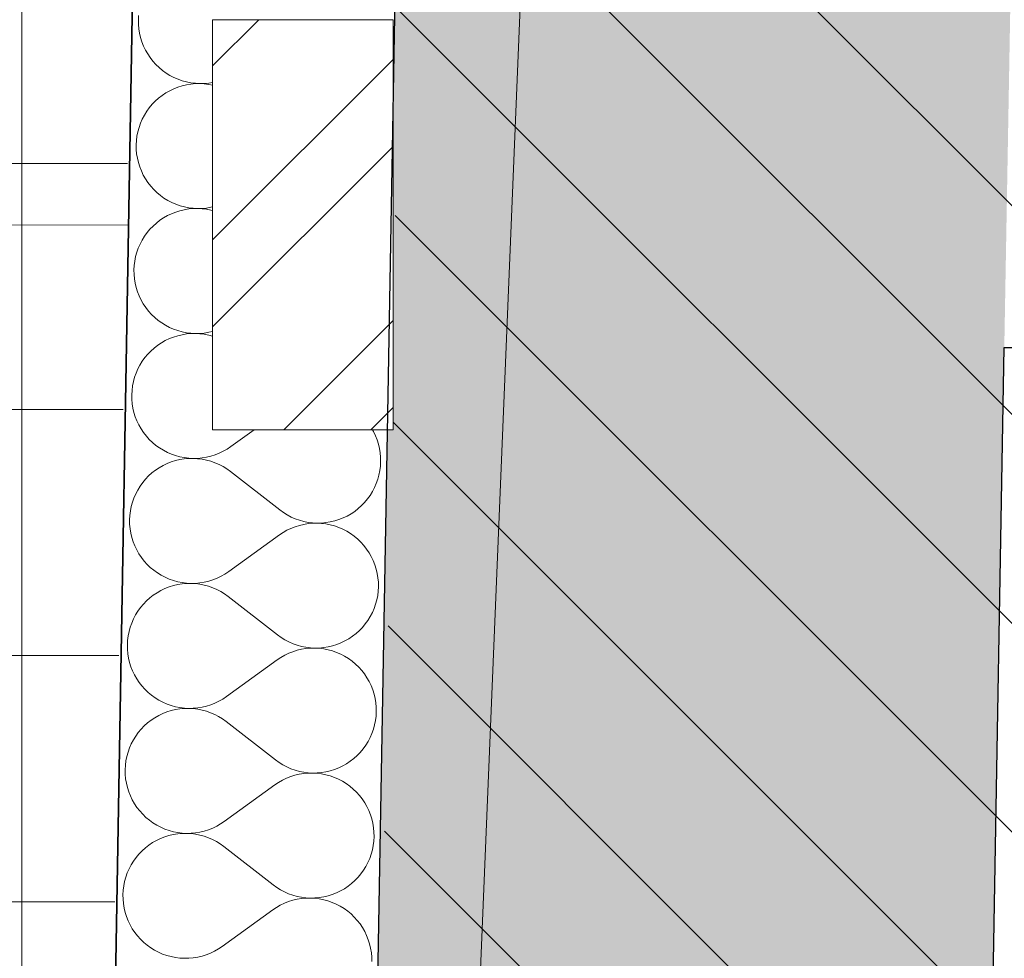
# Model space of a CAD drawing. Header units: millimetres. Extents: x -40276 to 214973, y -147941 to 35228.
# Tile 15 of 256: x -20652 to -20051, y 3105 to 3677. Entities that reach past the tile are written whole.
import ezdxf

# ---------------------------------------------------------------- set-up
doc = ezdxf.new("R2010")
doc.units = ezdxf.units.MM
doc.header["$MEASUREMENT"] = 0
doc.linetypes.add('Wipeout_Contour', pattern=[1000, 0, -1000])
for name, color, linetype in [('1._POHLED ZÁPADNÍ_2_0_plochy', 7, 'Continuous'), ('1._POHLED ZÁPADNÍ_2_2D prvky - obecné', 7, 'Continuous'), ('1._POHLED ZÁPADNÍ_2_akustické prvky', 7, 'Continuous'), ('1._POHLED ZÁPADNÍ_2_BT_ortho', 7, 'Continuous'), ('1._POHLED ZÁPADNÍ_2_IS - optický kabel', 7, 'Continuous'), ('1._POHLED ZÁPADNÍ_2_Konstrukce - nosné', 7, 'Continuous'), ('1._POHLED ZÁPADNÍ_2_Nové_Výplně - Povrchové', 7, 'Continuous'), ('1._POHLED ZÁPADNÍ_2_Nové_Výplně – Řezové', 7, 'Continuous'), ('1._POHLED ZÁPADNÍ_2_TZB - elektroinstalace', 7, 'Continuous'), ('1._POHLED ZÁPADNÍ_2_Výplně – Řezové', 7, 'Continuous')]:
    doc.layers.add(name, color=color, linetype=linetype)
doc.linetypes.add('Kružnice', pattern='A,0,[8,C.3 Koordinační situační výkres1.Shx,S=0.15679,R=0,X=0,Y=0],-19.755549,0', length=19.755549)

# ---------------------------------------------------------------- blocks, each defined once
blk = doc.blocks.new('*X25', base_point=(-42174.69, -26223.67))
at = {"layer": '1._POHLED ZÁPADNÍ_2_Nové_Výplně – Řezové', "color": 21, "linetype": 'Continuous', "lineweight": 20, "true_color": 0xffaaaa}
for p, q in [((-20579.03, 3679.89), (-20579.17, 3677.17)), ((-20579.17, 3677.17), (-20579.12, 3674.45)), ((-20579.12, 3674.45), (-20578.88, 3671.74)), ((-20578.88, 3671.74), (-20578.44, 3669.06)), ((-20578.44, 3669.06), (-20577.82, 3666.41)), ((-20577.82, 3666.41), (-20577, 3663.82)), ((-20577, 3663.82), (-20576, 3661.28)), ((-20576, 3661.28), (-20574.83, 3658.83)), ((-20574.83, 3658.83), (-20573.48, 3656.47)), ((-20573.48, 3656.47), (-20571.97, 3654.21)), ((-20571.97, 3654.21), (-20570.3, 3652.06)), ((-20570.3, 3652.06), (-20568.48, 3650.04)), ((-20568.48, 3650.04), (-20566.52, 3648.15)), ((-20566.52, 3648.15), (-20564.43, 3646.4)), ((-20564.43, 3646.4), (-20562.23, 3644.81)), ((-20562.23, 3644.81), (-20559.91, 3643.39)), ((-20559.91, 3643.39), (-20557.5, 3642.13)), ((-20557.5, 3642.13), (-20555, 3641.04)), ((-20552.49, 3637.07), (-20555.09, 3636.25)), ((-20555, 3641.04), (-20552.44, 3640.14)), ((-20549.84, 3637.69), (-20552.49, 3637.07)), ((-20552.44, 3640.14), (-20549.81, 3639.42)), ((-20547.16, 3638.12), (-20549.84, 3637.69)), ((-20549.81, 3639.42), (-20547.14, 3638.89)), ((-20544.45, 3638.37), (-20547.16, 3638.12)), ((-20547.14, 3638.89), (-20544.44, 3638.56)), ((-20541.73, 3638.41), (-20544.45, 3638.37)), ((-20544.44, 3638.56), (-20541.73, 3638.41)), ((-20541.73, 3638.41), (-20539.01, 3638.46)), ((-20539.01, 3638.27), (-20541.73, 3638.41)), ((-20539.01, 3638.46), (-20536.3, 3638.71)), ((-20536.31, 3637.93), (-20539.01, 3638.27)), ((-20533.92, 3637.45), (-20536.31, 3637.93)), ((-20536.3, 3638.71), (-20533.92, 3639.1)), ((-20564.7, 3631.23), (-20566.85, 3629.56)), ((-20562.44, 3632.74), (-20564.7, 3631.23)), ((-20560.07, 3634.08), (-20562.44, 3632.74)), ((-20557.62, 3635.26), (-20560.07, 3634.08)), ((-20555.09, 3636.25), (-20557.62, 3635.26)), ((-20570.76, 3625.78), (-20572.51, 3623.7)), ((-20568.87, 3627.74), (-20570.76, 3625.78)), ((-20566.85, 3629.56), (-20568.87, 3627.74)), ((-20575.53, 3619.17), (-20576.79, 3616.76)), ((-20574.1, 3621.49), (-20575.53, 3619.17)), ((-20572.51, 3623.7), (-20574.1, 3621.49)), ((-20577.87, 3614.27), (-20578.78, 3611.7)), ((-20576.79, 3616.76), (-20577.87, 3614.27)), ((-20579.5, 3609.08), (-20580.03, 3606.41)), ((-20578.78, 3611.7), (-20579.5, 3609.08)), ((-20580.37, 3603.71), (-20580.51, 3601)), ((-20580.51, 3601), (-20580.46, 3598.28)), ((-20580.03, 3606.41), (-20580.37, 3603.71)), ((-20580.46, 3598.28), (-20580.22, 3595.57)), ((-20580.22, 3595.57), (-20579.78, 3592.88)), ((-20579.78, 3592.88), (-20579.16, 3590.23)), ((-20579.16, 3590.23), (-20578.34, 3587.64)), ((-20578.34, 3587.64), (-20577.35, 3585.11)), ((-20577.35, 3585.11), (-20576.17, 3582.65)), ((-20576.17, 3582.65), (-20574.82, 3580.29)), ((-20574.82, 3580.29), (-20573.31, 3578.03)), ((-20573.31, 3578.03), (-20571.64, 3575.88)), ((-20571.64, 3575.88), (-20569.82, 3573.86)), ((-20569.82, 3573.86), (-20567.86, 3571.97)), ((-20567.86, 3571.97), (-20565.77, 3570.23)), ((-20565.77, 3570.23), (-20563.57, 3568.64)), ((-20563.57, 3568.64), (-20561.25, 3567.21)), ((-20561.25, 3567.21), (-20558.84, 3565.95)), ((-20558.84, 3565.95), (-20556.34, 3564.86)), ((-20556.34, 3564.86), (-20553.78, 3563.96)), ((-20558.96, 3559.08), (-20561.41, 3557.91)), ((-20556.43, 3560.07), (-20558.96, 3559.08)), ((-20553.83, 3560.89), (-20556.43, 3560.07)), ((-20551.18, 3561.51), (-20553.83, 3560.89)), ((-20553.78, 3563.96), (-20551.15, 3563.24)), ((-20548.5, 3561.95), (-20551.18, 3561.51)), ((-20551.15, 3563.24), (-20548.49, 3562.72)), ((-20545.79, 3562.19), (-20548.5, 3561.95)), ((-20548.49, 3562.72), (-20545.79, 3562.38)), ((-20545.79, 3562.38), (-20543.07, 3562.24)), ((-20543.07, 3562.24), (-20545.79, 3562.19)), ((-20543.07, 3562.24), (-20540.35, 3562.29)), ((-20540.35, 3562.09), (-20543.07, 3562.24)), ((-20540.35, 3562.29), (-20537.64, 3562.53)), ((-20537.65, 3561.75), (-20540.35, 3562.09)), ((-20534.99, 3561.22), (-20537.65, 3561.75)), ((-20537.64, 3562.53), (-20534.95, 3562.97)), ((-20533.92, 3560.92), (-20534.99, 3561.22)), ((-20534.95, 3562.97), (-20533.92, 3563.21)), ((-20568.19, 3553.38), (-20570.21, 3551.56)), ((-20566.04, 3555.05), (-20568.19, 3553.38)), ((-20563.78, 3556.56), (-20566.04, 3555.05)), ((-20561.41, 3557.91), (-20563.78, 3556.56)), ((-20573.85, 3547.52), (-20575.44, 3545.31)), ((-20572.1, 3549.6), (-20573.85, 3547.52)), ((-20570.21, 3551.56), (-20572.1, 3549.6)), ((-20578.13, 3540.59), (-20579.22, 3538.09)), ((-20576.87, 3543), (-20578.13, 3540.59)), ((-20575.44, 3545.31), (-20576.87, 3543)), ((-20580.12, 3535.53), (-20580.84, 3532.9)), ((-20579.22, 3538.09), (-20580.12, 3535.53)), ((-20581.37, 3530.23), (-20581.71, 3527.53)), ((-20580.84, 3532.9), (-20581.37, 3530.23)), ((-20581.71, 3527.53), (-20581.85, 3524.82)), ((-20581.85, 3524.82), (-20581.8, 3522.1)), ((-20581.8, 3522.1), (-20581.56, 3519.39)), ((-20581.56, 3519.39), (-20581.12, 3516.7)), ((-20581.12, 3516.7), (-20580.5, 3514.05)), ((-20580.5, 3514.05), (-20579.68, 3511.46)), ((-20579.68, 3511.46), (-20578.69, 3508.93)), ((-20578.69, 3508.93), (-20577.51, 3506.47)), ((-20577.51, 3506.47), (-20576.16, 3504.11)), ((-20576.16, 3504.11), (-20574.65, 3501.85)), ((-20574.65, 3501.85), (-20572.98, 3499.7)), ((-20572.98, 3499.7), (-20571.16, 3497.68)), ((-20571.16, 3497.68), (-20569.2, 3495.79)), ((-20569.2, 3495.79), (-20567.12, 3494.05)), ((-20567.12, 3494.05), (-20564.91, 3492.46)), ((-20564.91, 3492.46), (-20562.59, 3491.03)), ((-20562.59, 3491.03), (-20560.18, 3489.77)), ((-20560.18, 3489.77), (-20557.69, 3488.69)), ((-20557.69, 3488.69), (-20555.12, 3487.78)), ((-20555.12, 3487.78), (-20552.5, 3487.07)), ((-20552.5, 3487.07), (-20549.83, 3486.54)), ((-20549.83, 3486.54), (-20547.13, 3486.2)), ((-20538.98, 3486.35), (-20536.3, 3486.79)), ((-20536.3, 3486.79), (-20533.92, 3487.35)), ((-20562.76, 3481.73), (-20565.12, 3480.38)), ((-20560.3, 3482.9), (-20562.76, 3481.73)), ((-20557.77, 3483.9), (-20560.3, 3482.9)), ((-20555.17, 3484.71), (-20557.77, 3483.9)), ((-20552.53, 3485.33), (-20555.17, 3484.71)), ((-20549.84, 3485.77), (-20552.53, 3485.33)), ((-20547.13, 3486.01), (-20549.84, 3485.77)), ((-20547.13, 3486.2), (-20544.41, 3486.06)), ((-20544.41, 3486.06), (-20547.13, 3486.01)), ((-20544.41, 3486.06), (-20541.69, 3486.11)), ((-20541.69, 3485.91), (-20544.41, 3486.06)), ((-20541.69, 3486.11), (-20538.98, 3486.35)), ((-20538.99, 3485.57), (-20541.69, 3485.91)), ((-20536.33, 3485.04), (-20538.99, 3485.57)), ((-20533.92, 3484.38), (-20536.33, 3485.04)), ((-20571.56, 3475.38), (-20573.44, 3473.43)), ((-20569.53, 3477.2), (-20571.56, 3475.38)), ((-20567.38, 3478.87), (-20569.53, 3477.2)), ((-20565.12, 3480.38), (-20567.38, 3478.87)), ((-20576.78, 3469.13), (-20578.21, 3466.82)), ((-20575.19, 3471.34), (-20576.78, 3469.13)), ((-20573.44, 3473.43), (-20575.19, 3471.34)), ((-20579.47, 3464.41), (-20580.56, 3461.91)), ((-20578.21, 3466.82), (-20579.47, 3464.41)), ((-20582.18, 3456.72), (-20582.71, 3454.05)), ((-20581.46, 3459.35), (-20582.18, 3456.72)), ((-20580.56, 3461.91), (-20581.46, 3459.35)), ((-20583.05, 3451.36), (-20583.19, 3448.64)), ((-20582.71, 3454.05), (-20583.05, 3451.36)), ((-20583.19, 3448.64), (-20583.15, 3445.92)), ((-20583.15, 3445.92), (-20582.9, 3443.21)), ((-20582.9, 3443.21), (-20582.47, 3440.52)), ((-20582.47, 3440.52), (-20581.84, 3437.88)), ((-20581.84, 3437.88), (-20581.03, 3435.28)), ((-20581.03, 3435.28), (-20580.03, 3432.75)), ((-20580.03, 3432.75), (-20578.85, 3430.3)), ((-20578.85, 3430.3), (-20577.51, 3427.93)), ((-20577.51, 3427.93), (-20575.99, 3425.67)), ((-20522.79, 3417.09), (-20508.6, 3427.35)), ((-20435.85, 3426.21), (-20436.5, 3427.35)), ((-20575.99, 3425.67), (-20574.32, 3423.52)), ((-20574.32, 3423.52), (-20572.5, 3421.5)), ((-20572.5, 3421.5), (-20570.55, 3419.61)), ((-20434.67, 3423.76), (-20435.85, 3426.21)), ((-20433.68, 3421.22), (-20434.67, 3423.76)), ((-20432.86, 3418.63), (-20433.68, 3421.22)), ((-20570.55, 3419.61), (-20568.46, 3417.87)), ((-20568.46, 3417.87), (-20566.25, 3416.28)), ((-20566.25, 3416.28), (-20563.93, 3414.85)), ((-20563.93, 3414.85), (-20561.52, 3413.59)), ((-20527.41, 3414.23), (-20525.05, 3415.58)), ((-20525.05, 3415.58), (-20522.79, 3417.09)), ((-20432.24, 3415.98), (-20432.86, 3418.63)), ((-20431.8, 3413.3), (-20432.24, 3415.98)), ((-20561.52, 3413.59), (-20559.03, 3412.51)), ((-20556.51, 3408.53), (-20559.11, 3407.72)), ((-20559.03, 3412.51), (-20556.46, 3411.6)), ((-20553.87, 3409.15), (-20556.51, 3408.53)), ((-20556.46, 3411.6), (-20553.84, 3410.89)), ((-20551.18, 3409.59), (-20553.87, 3409.15)), ((-20553.84, 3410.89), (-20551.17, 3410.36)), ((-20548.47, 3409.83), (-20551.18, 3409.59)), ((-20551.17, 3410.36), (-20548.47, 3410.02)), ((-20548.47, 3410.02), (-20545.75, 3409.88)), ((-20545.75, 3409.88), (-20548.47, 3409.83)), ((-20545.75, 3409.88), (-20543.03, 3409.93)), ((-20543.04, 3409.73), (-20545.75, 3409.88)), ((-20540.34, 3409.39), (-20543.04, 3409.73)), ((-20543.03, 3409.93), (-20540.32, 3410.17)), ((-20537.67, 3408.86), (-20540.34, 3409.39)), ((-20540.32, 3410.17), (-20537.64, 3410.61)), ((-20535.04, 3408.14), (-20537.67, 3408.86)), ((-20537.64, 3410.61), (-20534.99, 3411.24)), ((-20534.99, 3411.24), (-20532.39, 3412.06)), ((-20532.39, 3412.06), (-20529.86, 3413.05)), ((-20529.86, 3413.05), (-20527.41, 3414.23)), ((-20431.56, 3410.59), (-20431.8, 3413.3)), ((-20431.51, 3407.87), (-20431.56, 3410.59)), ((-20568.72, 3402.69), (-20570.87, 3401.02)), ((-20566.46, 3404.2), (-20568.72, 3402.69)), ((-20564.1, 3405.55), (-20566.46, 3404.2)), ((-20561.64, 3406.72), (-20564.1, 3405.55)), ((-20559.11, 3407.72), (-20561.64, 3406.72)), ((-20532.48, 3407.23), (-20535.04, 3408.14)), ((-20529.99, 3406.14), (-20532.48, 3407.23)), ((-20527.58, 3404.88), (-20529.99, 3406.14)), ((-20525.26, 3403.45), (-20527.58, 3404.88)), ((-20523.06, 3401.86), (-20525.26, 3403.45)), ((-20431.99, 3402.45), (-20431.65, 3405.15)), ((-20431.65, 3405.15), (-20431.51, 3407.87)), ((-20574.79, 3397.25), (-20576.53, 3395.16)), ((-20572.9, 3399.2), (-20574.79, 3397.25)), ((-20570.87, 3401.02), (-20572.9, 3399.2)), ((-20523.06, 3401.86), (-20492.99, 3378.47)), ((-20434.15, 3394.59), (-20433.24, 3397.16)), ((-20433.24, 3397.16), (-20432.52, 3399.78)), ((-20432.52, 3399.78), (-20431.99, 3402.45)), ((-20579.55, 3390.64), (-20580.81, 3388.23)), ((-20578.12, 3392.95), (-20579.55, 3390.64)), ((-20576.53, 3395.16), (-20578.12, 3392.95)), ((-20436.49, 3389.69), (-20435.23, 3392.1)), ((-20435.23, 3392.1), (-20434.15, 3394.59)), ((-20581.9, 3385.73), (-20582.8, 3383.17)), ((-20580.81, 3388.23), (-20581.9, 3385.73)), ((-20441.26, 3383.08), (-20439.51, 3385.17)), ((-20439.51, 3385.17), (-20437.92, 3387.37)), ((-20437.92, 3387.37), (-20436.49, 3389.69)), ((-20583.52, 3380.54), (-20584.05, 3377.88)), ((-20582.8, 3383.17), (-20583.52, 3380.54)), ((-20447.32, 3377.63), (-20445.17, 3379.3)), ((-20445.17, 3379.3), (-20443.15, 3381.12)), ((-20443.15, 3381.12), (-20441.26, 3383.08)), ((-20584.39, 3375.18), (-20584.54, 3372.46)), ((-20584.05, 3377.88), (-20584.39, 3375.18)), ((-20492.99, 3378.47), (-20490.78, 3376.88)), ((-20490.78, 3376.88), (-20488.47, 3375.44)), ((-20488.47, 3375.44), (-20486.06, 3374.18)), ((-20486.06, 3374.18), (-20483.56, 3373.09)), ((-20483.56, 3373.09), (-20481, 3372.19)), ((-20459.53, 3371.8), (-20456.93, 3372.61)), ((-20456.93, 3372.61), (-20454.4, 3373.6)), ((-20454.4, 3373.6), (-20451.95, 3374.78)), ((-20451.95, 3374.78), (-20449.58, 3376.12)), ((-20449.58, 3376.12), (-20447.32, 3377.63)), ((-20584.54, 3372.46), (-20584.49, 3369.74)), ((-20584.49, 3369.74), (-20584.24, 3367.03)), ((-20584.24, 3367.03), (-20583.81, 3364.34)), ((-20486.18, 3367.27), (-20488.63, 3366.09)), ((-20483.65, 3368.27), (-20486.18, 3367.27)), ((-20481.05, 3369.09), (-20483.65, 3368.27)), ((-20478.41, 3369.71), (-20481.05, 3369.09)), ((-20481, 3372.19), (-20478.38, 3371.47)), ((-20475.72, 3370.15), (-20478.41, 3369.71)), ((-20478.38, 3371.47), (-20475.71, 3370.93)), ((-20473.01, 3370.4), (-20475.72, 3370.15)), ((-20475.71, 3370.93), (-20473.01, 3370.59)), ((-20473.01, 3370.59), (-20470.29, 3370.45)), ((-20470.29, 3370.45), (-20473.01, 3370.4)), ((-20470.29, 3370.45), (-20467.57, 3370.5)), ((-20467.58, 3370.3), (-20470.29, 3370.45)), ((-20464.88, 3369.97), (-20467.58, 3370.3)), ((-20467.57, 3370.5), (-20464.86, 3370.74)), ((-20462.21, 3369.44), (-20464.88, 3369.97)), ((-20464.86, 3370.74), (-20462.18, 3371.17)), ((-20459.58, 3368.72), (-20462.21, 3369.44)), ((-20462.18, 3371.17), (-20459.53, 3371.8)), ((-20457.02, 3367.82), (-20459.58, 3368.72)), ((-20454.52, 3366.73), (-20457.02, 3367.82)), ((-20452.11, 3365.48), (-20454.52, 3366.73)), ((-20583.81, 3364.34), (-20583.18, 3361.7)), ((-20583.18, 3361.7), (-20582.37, 3359.1)), ((-20524.13, 3340.92), (-20493.26, 3363.23)), ((-20491, 3364.75), (-20493.26, 3363.23)), ((-20488.63, 3366.09), (-20491, 3364.75)), ((-20449.79, 3364.05), (-20452.11, 3365.48)), ((-20447.59, 3362.46), (-20449.79, 3364.05)), ((-20445.5, 3360.71), (-20447.59, 3362.46)), ((-20443.54, 3358.83), (-20445.5, 3360.71)), ((-20582.37, 3359.1), (-20581.37, 3356.57)), ((-20581.37, 3356.57), (-20580.19, 3354.12)), ((-20441.72, 3356.8), (-20443.54, 3358.83)), ((-20440.05, 3354.66), (-20441.72, 3356.8)), ((-20438.54, 3352.39), (-20440.05, 3354.66)), ((-20580.19, 3354.12), (-20578.85, 3351.75)), ((-20578.85, 3351.75), (-20577.33, 3349.49)), ((-20577.33, 3349.49), (-20575.66, 3347.34)), ((-20437.19, 3350.03), (-20438.54, 3352.39)), ((-20436.02, 3347.58), (-20437.19, 3350.03)), ((-20575.66, 3347.34), (-20573.85, 3345.32)), ((-20573.85, 3345.32), (-20571.89, 3343.43)), ((-20571.89, 3343.43), (-20569.8, 3341.69)), ((-20435.02, 3345.05), (-20436.02, 3347.58)), ((-20434.2, 3342.45), (-20435.02, 3345.05)), ((-20569.8, 3341.69), (-20567.59, 3340.1)), ((-20567.59, 3340.1), (-20565.28, 3338.67)), ((-20565.28, 3338.67), (-20562.86, 3337.41)), ((-20562.86, 3337.41), (-20560.37, 3336.33)), ((-20533.74, 3335.88), (-20531.21, 3336.88)), ((-20531.21, 3336.88), (-20528.75, 3338.05)), ((-20528.75, 3338.05), (-20526.39, 3339.4)), ((-20526.39, 3339.4), (-20524.13, 3340.92)), ((-20433.58, 3339.8), (-20434.2, 3342.45)), ((-20433.14, 3337.12), (-20433.58, 3339.8)), ((-20432.9, 3334.41), (-20433.14, 3337.12)), ((-20562.98, 3330.54), (-20565.44, 3329.37)), ((-20560.45, 3331.54), (-20562.98, 3330.54)), ((-20557.86, 3332.35), (-20560.45, 3331.54)), ((-20560.37, 3336.33), (-20557.8, 3335.43)), ((-20555.21, 3332.98), (-20557.86, 3332.35)), ((-20557.8, 3335.43), (-20555.18, 3334.71)), ((-20552.52, 3333.41), (-20555.21, 3332.98)), ((-20555.18, 3334.71), (-20552.51, 3334.18)), ((-20549.81, 3333.65), (-20552.52, 3333.41)), ((-20552.51, 3334.18), (-20549.81, 3333.84)), ((-20549.81, 3333.84), (-20547.09, 3333.7)), ((-20547.09, 3333.7), (-20549.81, 3333.65)), ((-20547.09, 3333.7), (-20544.37, 3333.75)), ((-20544.38, 3333.55), (-20547.09, 3333.7)), ((-20541.68, 3333.21), (-20544.38, 3333.55)), ((-20544.37, 3333.75), (-20541.66, 3334)), ((-20539.01, 3332.68), (-20541.68, 3333.21)), ((-20541.66, 3334), (-20538.98, 3334.43)), ((-20536.39, 3331.96), (-20539.01, 3332.68)), ((-20538.98, 3334.43), (-20536.33, 3335.06)), ((-20533.82, 3331.05), (-20536.39, 3331.96)), ((-20536.33, 3335.06), (-20533.74, 3335.88)), ((-20531.33, 3329.97), (-20533.82, 3331.05)), ((-20432.99, 3328.97), (-20432.85, 3331.69)), ((-20432.85, 3331.69), (-20432.9, 3334.41)), ((-20572.21, 3324.84), (-20574.24, 3323.03)), ((-20570.07, 3326.51), (-20572.21, 3324.84)), ((-20567.8, 3328.02), (-20570.07, 3326.51)), ((-20565.44, 3329.37), (-20567.8, 3328.02)), ((-20528.92, 3328.7), (-20531.33, 3329.97)), ((-20526.6, 3327.27), (-20528.92, 3328.7)), ((-20524.4, 3325.68), (-20526.6, 3327.27)), ((-20524.4, 3325.68), (-20494.33, 3302.29)), ((-20433.86, 3323.6), (-20433.33, 3326.27)), ((-20433.33, 3326.27), (-20432.99, 3328.97)), ((-20577.87, 3318.98), (-20579.46, 3316.77)), ((-20576.13, 3321.07), (-20577.87, 3318.98)), ((-20574.24, 3323.03), (-20576.13, 3321.07)), ((-20435.49, 3318.41), (-20434.58, 3320.98)), ((-20434.58, 3320.98), (-20433.86, 3323.6)), ((-20580.89, 3314.46), (-20582.15, 3312.05)), ((-20579.46, 3316.77), (-20580.89, 3314.46)), ((-20439.26, 3311.19), (-20437.83, 3313.51)), ((-20437.83, 3313.51), (-20436.57, 3315.92)), ((-20436.57, 3315.92), (-20435.49, 3318.41)), ((-20584.14, 3306.99), (-20584.86, 3304.37)), ((-20583.24, 3309.55), (-20584.14, 3306.99)), ((-20582.15, 3312.05), (-20583.24, 3309.55)), ((-20444.49, 3304.94), (-20442.6, 3306.9)), ((-20442.6, 3306.9), (-20440.85, 3308.99)), ((-20440.85, 3308.99), (-20439.26, 3311.19)), ((-20585.39, 3301.7), (-20585.73, 3299)), ((-20584.86, 3304.37), (-20585.39, 3301.7)), ((-20494.33, 3302.29), (-20492.12, 3300.7)), ((-20492.12, 3300.7), (-20489.81, 3299.27)), ((-20450.92, 3299.94), (-20448.66, 3301.46)), ((-20448.66, 3301.46), (-20446.51, 3303.12)), ((-20446.51, 3303.12), (-20444.49, 3304.94)), ((-20585.73, 3299), (-20585.88, 3296.28)), ((-20585.88, 3296.28), (-20585.83, 3293.56)), ((-20489.81, 3299.27), (-20487.4, 3298)), ((-20487.4, 3298), (-20484.91, 3296.92)), ((-20484.91, 3296.92), (-20482.34, 3296.01)), ((-20482.34, 3296.01), (-20479.72, 3295.29)), ((-20479.72, 3295.29), (-20477.05, 3294.76)), ((-20477.05, 3294.76), (-20474.35, 3294.42)), ((-20468.91, 3294.32), (-20466.2, 3294.56)), ((-20466.2, 3294.56), (-20463.52, 3294.99)), ((-20463.52, 3294.99), (-20460.87, 3295.62)), ((-20460.87, 3295.62), (-20458.27, 3296.43)), ((-20458.27, 3296.43), (-20455.74, 3297.43)), ((-20455.74, 3297.43), (-20453.29, 3298.6)), ((-20453.29, 3298.6), (-20450.92, 3299.94)), ((-20585.83, 3293.56), (-20585.58, 3290.85)), ((-20585.58, 3290.85), (-20585.15, 3288.17)), ((-20492.34, 3288.57), (-20494.6, 3287.05)), ((-20489.97, 3289.92), (-20492.34, 3288.57)), ((-20487.52, 3291.09), (-20489.97, 3289.92)), ((-20484.99, 3292.09), (-20487.52, 3291.09)), ((-20482.4, 3292.91), (-20484.99, 3292.09)), ((-20479.75, 3293.54), (-20482.4, 3292.91)), ((-20477.06, 3293.97), (-20479.75, 3293.54)), ((-20474.35, 3294.22), (-20477.06, 3293.97)), ((-20474.35, 3294.42), (-20471.63, 3294.27)), ((-20471.63, 3294.27), (-20474.35, 3294.22)), ((-20471.63, 3294.27), (-20468.91, 3294.32)), ((-20468.92, 3294.13), (-20471.63, 3294.27)), ((-20466.22, 3293.79), (-20468.92, 3294.13)), ((-20463.55, 3293.26), (-20466.22, 3293.79)), ((-20460.92, 3292.54), (-20463.55, 3293.26)), ((-20458.36, 3291.64), (-20460.92, 3292.54)), ((-20455.86, 3290.56), (-20458.36, 3291.64)), ((-20453.45, 3289.3), (-20455.86, 3290.56)), ((-20451.14, 3287.87), (-20453.45, 3289.3)), ((-20585.15, 3288.17), (-20584.52, 3285.52)), ((-20584.52, 3285.52), (-20583.71, 3282.92)), ((-20583.71, 3282.92), (-20582.71, 3280.39)), ((-20525.47, 3264.74), (-20494.6, 3287.05)), ((-20448.93, 3286.28), (-20451.14, 3287.87)), ((-20446.84, 3284.54), (-20448.93, 3286.28)), ((-20444.88, 3282.65), (-20446.84, 3284.54)), ((-20443.06, 3280.62), (-20444.88, 3282.65)), ((-20582.71, 3280.39), (-20581.54, 3277.94)), ((-20581.54, 3277.94), (-20580.19, 3275.57)), ((-20441.39, 3278.48), (-20443.06, 3280.62)), ((-20439.88, 3276.22), (-20441.39, 3278.48)), ((-20580.19, 3275.57), (-20578.68, 3273.31)), ((-20578.68, 3273.31), (-20577.01, 3271.17)), ((-20577.01, 3271.17), (-20575.19, 3269.14)), ((-20438.53, 3273.85), (-20439.88, 3276.22)), ((-20437.36, 3271.4), (-20438.53, 3273.85)), ((-20436.36, 3268.87), (-20437.36, 3271.4)), ((-20575.19, 3269.14), (-20573.23, 3267.25)), ((-20573.23, 3267.25), (-20571.14, 3265.51)), ((-20571.14, 3265.51), (-20568.93, 3263.92)), ((-20527.73, 3263.22), (-20525.47, 3264.74)), ((-20435.55, 3266.27), (-20436.36, 3268.87)), ((-20434.92, 3263.62), (-20435.55, 3266.27)), ((-20568.93, 3263.92), (-20566.62, 3262.49)), ((-20566.62, 3262.49), (-20564.21, 3261.23)), ((-20564.21, 3261.23), (-20561.71, 3260.15)), ((-20561.71, 3260.15), (-20559.14, 3259.25)), ((-20559.14, 3259.25), (-20556.52, 3258.53)), ((-20556.52, 3258.53), (-20553.85, 3258)), ((-20540.32, 3258.25), (-20537.67, 3258.88)), ((-20537.67, 3258.88), (-20535.08, 3259.7)), ((-20535.08, 3259.7), (-20532.55, 3260.7)), ((-20532.55, 3260.7), (-20530.09, 3261.87)), ((-20530.09, 3261.87), (-20527.73, 3263.22)), ((-20434.48, 3260.94), (-20434.92, 3263.62)), ((-20434.24, 3258.23), (-20434.48, 3260.94)), ((-20566.78, 3253.19), (-20569.14, 3251.85)), ((-20564.33, 3254.36), (-20566.78, 3253.19)), ((-20561.79, 3255.36), (-20564.33, 3254.36)), ((-20559.2, 3256.17), (-20561.79, 3255.36)), ((-20556.55, 3256.8), (-20559.2, 3256.17)), ((-20553.86, 3257.23), (-20556.55, 3256.8)), ((-20551.15, 3257.47), (-20553.86, 3257.23)), ((-20553.85, 3258), (-20551.15, 3257.66)), ((-20551.15, 3257.66), (-20548.43, 3257.52)), ((-20548.43, 3257.52), (-20551.15, 3257.47)), ((-20548.43, 3257.52), (-20545.71, 3257.57)), ((-20545.72, 3257.37), (-20548.43, 3257.52)), ((-20543.02, 3257.03), (-20545.72, 3257.37)), ((-20545.71, 3257.57), (-20543, 3257.82)), ((-20540.35, 3256.5), (-20543.02, 3257.03)), ((-20543, 3257.82), (-20540.32, 3258.25)), ((-20537.73, 3255.78), (-20540.35, 3256.5)), ((-20535.16, 3254.87), (-20537.73, 3255.78)), ((-20532.67, 3253.79), (-20535.16, 3254.87)), ((-20530.26, 3252.52), (-20532.67, 3253.79)), ((-20527.95, 3251.09), (-20530.26, 3252.52)), ((-20434.67, 3250.09), (-20434.34, 3252.79)), ((-20434.34, 3252.79), (-20434.19, 3255.51)), ((-20434.19, 3255.51), (-20434.24, 3258.23)), ((-20575.58, 3246.85), (-20577.47, 3244.89)), ((-20573.56, 3248.67), (-20575.58, 3246.85)), ((-20571.41, 3250.33), (-20573.56, 3248.67)), ((-20569.14, 3251.85), (-20571.41, 3250.33)), ((-20525.74, 3249.5), (-20527.95, 3251.09)), ((-20525.74, 3249.5), (-20495.67, 3226.11)), ((-20435.92, 3244.8), (-20435.2, 3247.42)), ((-20435.2, 3247.42), (-20434.67, 3250.09)), ((-20580.8, 3240.6), (-20582.23, 3238.28)), ((-20579.21, 3242.8), (-20580.8, 3240.6)), ((-20577.47, 3244.89), (-20579.21, 3242.8)), ((-20437.91, 3239.74), (-20436.83, 3242.24)), ((-20436.83, 3242.24), (-20435.92, 3244.8)), ((-20583.5, 3235.87), (-20584.58, 3233.38)), ((-20582.23, 3238.28), (-20583.5, 3235.87)), ((-20442.2, 3232.81), (-20440.6, 3235.02)), ((-20440.6, 3235.02), (-20439.18, 3237.33)), ((-20439.18, 3237.33), (-20437.91, 3239.74)), ((-20585.49, 3230.81), (-20586.21, 3228.19)), ((-20584.58, 3233.38), (-20585.49, 3230.81)), ((-20447.85, 3226.95), (-20445.83, 3228.76)), ((-20445.83, 3228.76), (-20443.94, 3230.72)), ((-20443.94, 3230.72), (-20442.2, 3232.81)), ((-20587.07, 3222.82), (-20587.22, 3220.1)), ((-20586.74, 3225.52), (-20587.07, 3222.82)), ((-20586.21, 3228.19), (-20586.74, 3225.52)), ((-20495.67, 3226.11), (-20493.46, 3224.52)), ((-20493.46, 3224.52), (-20491.15, 3223.09)), ((-20491.15, 3223.09), (-20488.74, 3221.82)), ((-20454.63, 3222.42), (-20452.27, 3223.77)), ((-20452.27, 3223.77), (-20450, 3225.28)), ((-20450, 3225.28), (-20447.85, 3226.95)), ((-20587.22, 3220.1), (-20587.17, 3217.38)), ((-20587.17, 3217.38), (-20586.93, 3214.67)), ((-20488.74, 3221.82), (-20486.25, 3220.74)), ((-20483.74, 3216.73), (-20486.33, 3215.91)), ((-20486.25, 3220.74), (-20483.68, 3219.83)), ((-20481.09, 3217.36), (-20483.74, 3216.73)), ((-20483.68, 3219.83), (-20481.06, 3219.11)), ((-20478.4, 3217.79), (-20481.09, 3217.36)), ((-20481.06, 3219.11), (-20478.39, 3218.58)), ((-20475.7, 3218.04), (-20478.4, 3217.79)), ((-20478.39, 3218.58), (-20475.69, 3218.24)), ((-20472.98, 3218.09), (-20475.7, 3218.04)), ((-20475.69, 3218.24), (-20472.98, 3218.09)), ((-20472.98, 3218.09), (-20470.26, 3218.14)), ((-20470.26, 3217.95), (-20472.98, 3218.09)), ((-20470.26, 3218.14), (-20467.55, 3218.38)), ((-20467.56, 3217.61), (-20470.26, 3217.95)), ((-20464.89, 3217.08), (-20467.56, 3217.61)), ((-20467.55, 3218.38), (-20464.86, 3218.81)), ((-20462.27, 3216.36), (-20464.89, 3217.08)), ((-20464.86, 3218.81), (-20462.21, 3219.44)), ((-20462.21, 3219.44), (-20459.62, 3220.25)), ((-20459.62, 3220.25), (-20457.08, 3221.25)), ((-20457.08, 3221.25), (-20454.63, 3222.42)), ((-20586.93, 3214.67), (-20586.49, 3211.99)), ((-20586.49, 3211.99), (-20585.86, 3209.34)), ((-20526.81, 3188.56), (-20495.94, 3210.87)), ((-20493.68, 3212.39), (-20495.94, 3210.87)), ((-20491.32, 3213.74), (-20493.68, 3212.39)), ((-20488.86, 3214.91), (-20491.32, 3213.74)), ((-20486.33, 3215.91), (-20488.86, 3214.91)), ((-20459.7, 3215.46), (-20462.27, 3216.36)), ((-20457.2, 3214.38), (-20459.7, 3215.46)), ((-20454.79, 3213.12), (-20457.2, 3214.38)), ((-20452.48, 3211.69), (-20454.79, 3213.12)), ((-20450.27, 3210.1), (-20452.48, 3211.69)), ((-20585.86, 3209.34), (-20585.05, 3206.74)), ((-20585.05, 3206.74), (-20584.05, 3204.21)), ((-20448.18, 3208.36), (-20450.27, 3210.1)), ((-20446.22, 3206.47), (-20448.18, 3208.36)), ((-20444.4, 3204.45), (-20446.22, 3206.47)), ((-20584.05, 3204.21), (-20582.88, 3201.76)), ((-20582.88, 3201.76), (-20581.53, 3199.4)), ((-20581.53, 3199.4), (-20580.02, 3197.13)), ((-20442.73, 3202.3), (-20444.4, 3204.45)), ((-20441.22, 3200.04), (-20442.73, 3202.3)), ((-20439.87, 3197.67), (-20441.22, 3200.04)), ((-20580.02, 3197.13), (-20578.35, 3194.99)), ((-20578.35, 3194.99), (-20576.53, 3192.96)), ((-20576.53, 3192.96), (-20574.57, 3191.08)), ((-20438.7, 3195.22), (-20439.87, 3197.67)), ((-20437.7, 3192.69), (-20438.7, 3195.22)), ((-20436.89, 3190.09), (-20437.7, 3192.69)), ((-20574.57, 3191.08), (-20572.48, 3189.33)), ((-20572.48, 3189.33), (-20570.27, 3187.74)), ((-20570.27, 3187.74), (-20567.96, 3186.31)), ((-20531.44, 3185.69), (-20529.07, 3187.04)), ((-20529.07, 3187.04), (-20526.81, 3188.56)), ((-20436.26, 3187.45), (-20436.89, 3190.09)), ((-20435.82, 3184.76), (-20436.26, 3187.45)), ((-20567.96, 3186.31), (-20565.55, 3185.06)), ((-20565.55, 3185.06), (-20563.05, 3183.97)), ((-20563.05, 3183.97), (-20560.49, 3183.07)), ((-20557.89, 3180.62), (-20560.54, 3179.99)), ((-20560.49, 3183.07), (-20557.86, 3182.35)), ((-20555.21, 3181.05), (-20557.89, 3180.62)), ((-20557.86, 3182.35), (-20555.19, 3181.82)), ((-20552.5, 3181.29), (-20555.21, 3181.05)), ((-20555.19, 3181.82), (-20552.49, 3181.49)), ((-20549.78, 3181.34), (-20552.5, 3181.29)), ((-20552.49, 3181.49), (-20549.78, 3181.34)), ((-20549.78, 3181.34), (-20547.06, 3181.39)), ((-20547.06, 3181.2), (-20549.78, 3181.34)), ((-20547.06, 3181.39), (-20544.35, 3181.64)), ((-20544.36, 3180.85), (-20547.06, 3181.2)), ((-20541.69, 3180.32), (-20544.36, 3180.85)), ((-20544.35, 3181.64), (-20541.66, 3182.08)), ((-20541.66, 3182.08), (-20539.01, 3182.7)), ((-20539.01, 3182.7), (-20536.42, 3183.52)), ((-20536.42, 3183.52), (-20533.89, 3184.52)), ((-20533.89, 3184.52), (-20531.44, 3185.69)), ((-20435.58, 3182.05), (-20435.82, 3184.76)), ((-20435.53, 3179.33), (-20435.58, 3182.05)), ((-20570.49, 3175.67), (-20572.75, 3174.16)), ((-20568.12, 3177.01), (-20570.49, 3175.67)), ((-20565.67, 3178.19), (-20568.12, 3177.01)), ((-20563.14, 3179.18), (-20565.67, 3178.19)), ((-20560.54, 3179.99), (-20563.14, 3179.18)), ((-20539.07, 3179.6), (-20541.69, 3180.32)), ((-20536.5, 3178.7), (-20539.07, 3179.6)), ((-20534.01, 3177.61), (-20536.5, 3178.7)), ((-20531.6, 3176.35), (-20534.01, 3177.61)), ((-20529.29, 3174.91), (-20531.6, 3176.35)), ((-20527.08, 3173.32), (-20529.29, 3174.91)), ((-20436.02, 3173.91), (-20435.68, 3176.61)), ((-20435.68, 3176.61), (-20435.53, 3179.33)), ((-20578.81, 3168.71), (-20580.56, 3166.62)), ((-20576.92, 3170.67), (-20578.81, 3168.71)), ((-20574.9, 3172.49), (-20576.92, 3170.67)), ((-20572.75, 3174.16), (-20574.9, 3172.49)), ((-20527.08, 3173.32), (-20497.01, 3149.93)), ((-20438.17, 3166.06), (-20437.27, 3168.62)), ((-20437.27, 3168.62), (-20436.55, 3171.25)), ((-20436.55, 3171.25), (-20436.02, 3173.91)), ((-20582.15, 3164.42), (-20583.58, 3162.1)), ((-20580.56, 3166.62), (-20582.15, 3164.42)), ((-20440.52, 3161.15), (-20439.26, 3163.56)), ((-20439.26, 3163.56), (-20438.17, 3166.06)), ((-20585.92, 3157.2), (-20586.83, 3154.63)), ((-20584.84, 3159.69), (-20585.92, 3157.2)), ((-20583.58, 3162.1), (-20584.84, 3159.69)), ((-20445.28, 3154.54), (-20443.54, 3156.63)), ((-20443.54, 3156.63), (-20441.95, 3158.84)), ((-20441.95, 3158.84), (-20440.52, 3161.15)), ((-20587.55, 3152.01), (-20588.08, 3149.34)), ((-20586.83, 3154.63), (-20587.55, 3152.01)), ((-20451.34, 3149.1), (-20449.2, 3150.77)), ((-20449.2, 3150.77), (-20447.17, 3152.58)), ((-20447.17, 3152.58), (-20445.28, 3154.54)), ((-20588.42, 3146.64), (-20588.56, 3143.92)), ((-20588.08, 3149.34), (-20588.42, 3146.64)), ((-20497.01, 3149.93), (-20494.81, 3148.34)), ((-20494.81, 3148.34), (-20492.49, 3146.91)), ((-20492.49, 3146.91), (-20490.08, 3145.65)), ((-20490.08, 3145.65), (-20487.59, 3144.56)), ((-20487.59, 3144.56), (-20485.02, 3143.65)), ((-20460.96, 3144.07), (-20458.43, 3145.07)), ((-20458.43, 3145.07), (-20455.97, 3146.24)), ((-20455.97, 3146.24), (-20453.61, 3147.59)), ((-20453.61, 3147.59), (-20451.34, 3149.1)), ((-20588.56, 3143.92), (-20588.51, 3141.2)), ((-20588.51, 3141.2), (-20588.27, 3138.49)), ((-20588.27, 3138.49), (-20587.83, 3135.81)), ((-20490.2, 3138.74), (-20492.66, 3137.56)), ((-20487.67, 3139.73), (-20490.2, 3138.74)), ((-20485.08, 3140.55), (-20487.67, 3139.73)), ((-20482.43, 3141.18), (-20485.08, 3140.55)), ((-20485.02, 3143.65), (-20482.4, 3142.93)), ((-20479.75, 3141.62), (-20482.43, 3141.18)), ((-20482.4, 3142.93), (-20479.73, 3142.4)), ((-20477.04, 3141.86), (-20479.75, 3141.62)), ((-20479.73, 3142.4), (-20477.03, 3142.06)), ((-20474.32, 3141.91), (-20477.04, 3141.86)), ((-20477.03, 3142.06), (-20474.32, 3141.91)), ((-20474.32, 3141.91), (-20471.6, 3141.96)), ((-20471.6, 3141.77), (-20474.32, 3141.91)), ((-20471.6, 3141.96), (-20468.89, 3142.2)), ((-20468.9, 3141.43), (-20471.6, 3141.77)), ((-20466.23, 3140.9), (-20468.9, 3141.43)), ((-20468.89, 3142.2), (-20466.2, 3142.64)), ((-20463.61, 3140.19), (-20466.23, 3140.9)), ((-20466.2, 3142.64), (-20463.55, 3143.26)), ((-20461.04, 3139.28), (-20463.61, 3140.19)), ((-20463.55, 3143.26), (-20460.96, 3144.07)), ((-20458.55, 3138.2), (-20461.04, 3139.28)), ((-20587.83, 3135.81), (-20587.21, 3133.16)), ((-20587.21, 3133.16), (-20586.39, 3130.57)), ((-20528.15, 3112.38), (-20497.28, 3134.7)), ((-20495.02, 3136.21), (-20497.28, 3134.7)), ((-20492.66, 3137.56), (-20495.02, 3136.21)), ((-20456.13, 3136.94), (-20458.55, 3138.2)), ((-20453.82, 3135.51), (-20456.13, 3136.94)), ((-20451.61, 3133.92), (-20453.82, 3135.51)), ((-20449.52, 3132.18), (-20451.61, 3133.92)), ((-20586.39, 3130.57), (-20585.39, 3128.03)), ((-20585.39, 3128.03), (-20584.22, 3125.58)), ((-20447.56, 3130.29), (-20449.52, 3132.18)), ((-20445.74, 3128.27), (-20447.56, 3130.29)), ((-20444.07, 3126.12), (-20445.74, 3128.27)), ((-20584.22, 3125.58), (-20582.87, 3123.22)), ((-20582.87, 3123.22), (-20581.36, 3120.96)), ((-20581.36, 3120.96), (-20579.69, 3118.81)), ((-20442.56, 3123.86), (-20444.07, 3126.12)), ((-20441.22, 3121.49), (-20442.56, 3123.86)), ((-20440.04, 3119.04), (-20441.22, 3121.49)), ((-20579.69, 3118.81), (-20577.87, 3116.79)), ((-20577.87, 3116.79), (-20575.91, 3114.9)), ((-20575.91, 3114.9), (-20573.82, 3113.15)), ((-20439.04, 3116.51), (-20440.04, 3119.04)), ((-20438.23, 3113.91), (-20439.04, 3116.51)), ((-20573.82, 3113.15), (-20571.61, 3111.56)), ((-20571.61, 3111.56), (-20569.3, 3110.14)), ((-20569.3, 3110.14), (-20566.89, 3108.88)), ((-20566.89, 3108.88), (-20564.39, 3107.79)), ((-20535.23, 3108.34), (-20532.78, 3109.52)), ((-20532.78, 3109.52), (-20530.41, 3110.87)), ((-20530.41, 3110.87), (-20528.15, 3112.38)), ((-20437.6, 3111.27), (-20438.23, 3113.91)), ((-20437.17, 3108.58), (-20437.6, 3111.27)), ((-20436.92, 3105.87), (-20437.17, 3108.58)), ((-20564.39, 3107.79), (-20561.83, 3106.89)), ((-20561.83, 3106.89), (-20559.2, 3106.17)), ((-20559.2, 3106.17), (-20556.53, 3105.64)), ((-20556.53, 3105.64), (-20553.83, 3105.31)), ((-20553.83, 3105.31), (-20551.12, 3105.16)), ((-20551.12, 3105.16), (-20548.4, 3105.21)), ((-20548.4, 3105.21), (-20545.69, 3105.46)), ((-20545.69, 3105.46), (-20543, 3105.9)), ((-20543, 3105.9), (-20540.36, 3106.53)), ((-20540.36, 3106.53), (-20537.76, 3107.34)), ((-20537.76, 3107.34), (-20535.23, 3108.34)), ((-20436.87, 3103.15), (-20436.92, 3105.87))]:
    blk.add_line(p, q, dxfattribs=at)

msp = doc.modelspace()

# ---------------------------------------------------------------- hatches: boundary and pattern name
at = {"layer": '1._POHLED ZÁPADNÍ_2_0_plochy', "linetype": 'Continuous', "lineweight": 20, "true_color": 0xffaaaa}
h = msp.add_hatch(dxfattribs=at)
h.set_pattern_fill('Izolační_tvárnice_0002', color=21, style=0, pattern_type=2)
h.set_pattern_definition([(315, (-10360.18, 9405.31), (63.6396, 63.6396), [])])
h.paths.add_polyline_path([(-10906.33, 18690.21), (-10970.68, 9084.15), (-20311.44, 10009.93), (-20479.41, 269.75), (-242.33, 419.76), (-238.38, 17796.01)])
at = {"layer": '1._POHLED ZÁPADNÍ_2_Nové_Výplně - Povrchové', "linetype": 'Continuous', "lineweight": 20, "true_color": 0xffaaaa}
h = msp.add_hatch(dxfattribs=at)
h.set_pattern_fill('Síť_15x15_0002', color=21, style=0, pattern_type=2)
h.set_pattern_definition([(0, (-20650.2, 5539.57), (0, 150), []), (90, (-20650.2, 5539.57), (-150, 0), [])])
h.paths.add_polyline_path([(-20831.31, 674.32), (-20635.92, 670.97), (-20472.55, 10203.68), (-18257.58, 9962.69), (-18235.91, 10161.85), (-20469.11, 10404.82), (-20664.49, 10408.17)])
at = {"layer": '1._POHLED ZÁPADNÍ_2_Výplně – Řezové', "linetype": 'Continuous', "lineweight": 13}
msp.add_hatch(color=254, dxfattribs=at).paths.add_polyline_path([(-20427.35, 3427.35), (-20438.42, 2799.01), (-20063.48, 2792.41), (-20033.81, 4477.45), (-20408.75, 4484.06), (-20423.92, 3622.47), (-20423.92, 3427.35)])

# ---------------------------------------------------------------- linework, layer by layer
at = {"layer": '1._POHLED ZÁPADNÍ_2_2D prvky - obecné', "color": 7, "linetype": 'Continuous', "lineweight": 25}
msp.add_line((-20051.41, 3477.6), (-16262.24, 3450.77), dxfattribs=at)
at = {"layer": '1._POHLED ZÁPADNÍ_2_BT_ortho', "color": 142, "linetype": 'Continuous', "lineweight": 20, "true_color": 0x0080c0, "flags": 128}
msp.add_lwpolyline([(-20393.06, 2555.77), (-20279.73, 5307.96)], dxfattribs=at)
at = {"layer": '1._POHLED ZÁPADNÍ_2_IS - optický kabel', "color": 8, "linetype": 'Kružnice', "lineweight": 13, "flags": 128}
msp.add_lwpolyline([(-20533.92, 3552.35), (-20916.32, 3551.73), (-20909.87, -455.8), (-27637.94, -706.91), (-32051.22, -471.71)], dxfattribs=at)
at = {"layer": '1._POHLED ZÁPADNÍ_2_Konstrukce - nosné', "color": 7, "linetype": 'Continuous', "lineweight": 25}
msp.add_line((-20063.42, 2795.84), (-20051.41, 3477.6), dxfattribs=at)

# ---------------------------------------------------------------- next in the draw order: wipeouts: each hides what was drawn before it
at = {"color": 254, "linetype": 'Wipeout_Contour', "lineweight": 0, "ltscale": 228814.047309}
msp.add_wipeout([(-20599.68, 2728.56), (-20449.71, 2725.91), (-20439.71, 2725.74), (-20427.35, 3427.35), (-20533.92, 3427.35), (-20533.92, 3677.35), (-20423.92, 3677.35), (-20423.92, 3622.47), (-20407.51, 4554.17), (-20417.51, 4554.34), (-20567.49, 4556.98)], dxfattribs=at).dxf.layer = '1._POHLED ZÁPADNÍ_2_Nové_Výplně – Řezové'

# ---------------------------------------------------------------- next in the draw order: linework, layer by layer
at = {"layer": '1._POHLED ZÁPADNÍ_2_akustické prvky', "color": 1, "linetype": 'Continuous', "lineweight": 35}
msp.add_line((-20599.69, 2719.14), (-20567.49, 4556.98), dxfattribs=at)

# ---------------------------------------------------------------- next in the draw order: block references
at = {"layer": '1._POHLED ZÁPADNÍ_2_0_plochy', "color": 9, "linetype": 'Continuous', "lineweight": 13}
msp.add_blockref('*X25', (-42174.69, -26223.67), dxfattribs=at)

# ---------------------------------------------------------------- next in the draw order: wipeouts: each hides what was drawn before it
at = {"color": 254, "linetype": 'Wipeout_Contour', "lineweight": 0, "ltscale": 83140.420294}
msp.add_wipeout([(-20533.92, 3427.35), (-20423.92, 3427.35), (-20423.92, 3677.35), (-20533.92, 3677.35)], dxfattribs=at).dxf.layer = '1._POHLED ZÁPADNÍ_2_Výplně – Řezové'

# ---------------------------------------------------------------- next in the draw order: hatches: boundary and pattern name
at = {"layer": '1._POHLED ZÁPADNÍ_2_Výplně – Řezové', "linetype": 'Continuous', "lineweight": 13, "true_color": 0x97cbff}
h = msp.add_hatch(dxfattribs=at)
h.set_pattern_fill('Kov___ocel_0002', color=151, style=0, pattern_type=2)
h.set_pattern_definition([(45, (0, 0), (-79.5495, 79.5495), []), (45, (-26.52, 26.52), (-79.5495, 79.5495), [])])
h.paths.add_polyline_path([(-20533.92, 3427.35), (-20423.92, 3427.35), (-20423.92, 3677.35), (-20533.92, 3677.35)])

# ---------------------------------------------------------------- next in the draw order: linework, layer by layer
at = {"layer": '1._POHLED ZÁPADNÍ_2_Konstrukce - nosné', "color": 7, "linetype": 'Continuous', "lineweight": 25}
msp.add_line((-20438.42, 2799.01), (-20408.75, 4484.06), dxfattribs=at)
at = {"layer": '1._POHLED ZÁPADNÍ_2_TZB - elektroinstalace', "color": 7, "linetype": 'Continuous', "lineweight": 13, "flags": 128}
msp.add_lwpolyline([(-20533.92, 3427.35), (-20423.92, 3427.35), (-20423.92, 3677.35), (-20533.92, 3677.35)], close=True, dxfattribs=at)

doc.saveas('drawing.dxf')
